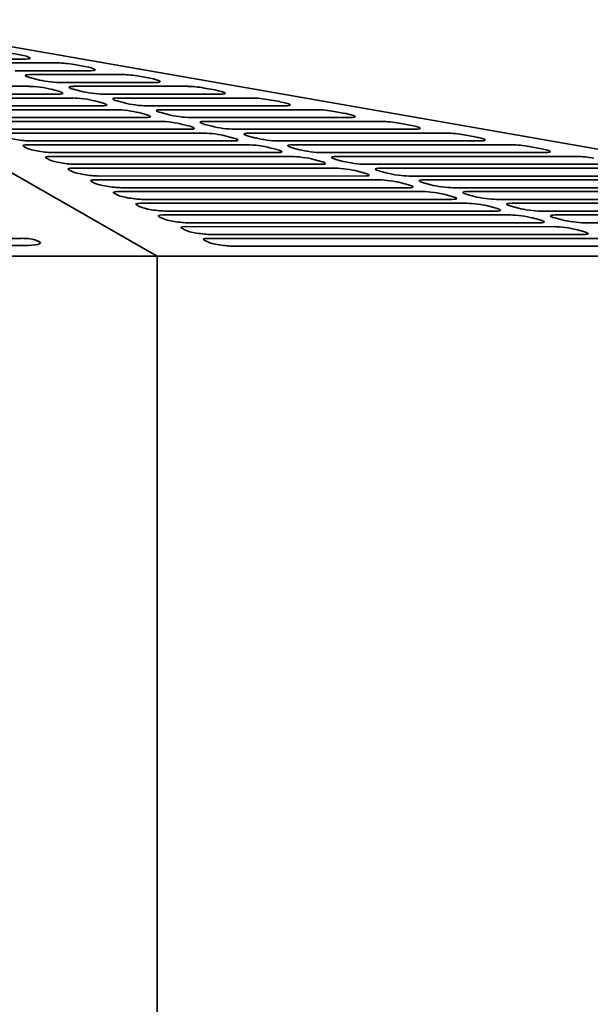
# Model space of a CAD drawing. Header units: millimetres. Extents: x 287 to 973, y 252 to 639.
# Tile 10 of 11: x 746 to 854, y 446 to 633. Entities that reach past the tile are written whole.
import ezdxf

# ---------------------------------------------------------------- set-up
doc = ezdxf.new("R2010")
doc.units = ezdxf.units.MM
doc.header["$LTSCALE"] = 3
doc.layers.add('Krawędzie widoczne(ISO)', color=7, linetype='Continuous', lineweight=35, true_color=0x262659)

msp = doc.modelspace()

# ---------------------------------------------------------------- linework, layer by layer
at = {"layer": 'Krawędzie widoczne(ISO)'}
for p, q in [((771.87, 588), (693.04, 633)), ((714.41, 633), (972.5, 588)), ((743.7, 626.67), (745.76, 626.3)), ((746.83, 625.51), (736.53, 625.51)), ((739.31, 624.76), (752.97, 624.76)), ((756.08, 624.45), (758.14, 624.07)), ((759.2, 623.28), (744.87, 623.28)), ((747.65, 622.54), (765.35, 622.54)), ((749, 621.61), (747.61, 621.98)), ((771.58, 621.05), (753.2, 621.05)), ((768.46, 622.22), (770.52, 621.85)), ((725.75, 620.31), (747.5, 620.31)), ((753.05, 618.82), (730.63, 618.83)), ((751.7, 619.75), (753.09, 619.38)), ((757.33, 619.38), (755.95, 619.75)), ((755.98, 620.31), (777.73, 620.31)), ((783.96, 618.82), (761.54, 618.82)), ((780.83, 619.99), (782.9, 619.62)), ((730.04, 618.08), (755.83, 618.08)), ((760.04, 617.53), (761.43, 617.15)), ((765.67, 617.15), (764.28, 617.53)), ((764.32, 618.08), (790.11, 618.08)), ((793.21, 617.76), (795.28, 617.39)), ((734.34, 615.86), (764.17, 615.86)), ((761.39, 616.6), (734.93, 616.6)), ((768.37, 615.3), (769.76, 614.93)), ((796.34, 616.6), (769.88, 616.6)), ((774.01, 614.93), (772.62, 615.3)), ((772.66, 615.85), (802.49, 615.85)), ((805.59, 615.54), (807.65, 615.16)), ((738.63, 613.63), (772.51, 613.63)), ((769.73, 614.37), (739.22, 614.37)), ((808.72, 614.37), (778.21, 614.37)), ((780.99, 613.63), (814.87, 613.63)), ((817.97, 613.31), (820.03, 612.94)), ((742.93, 611.4), (780.84, 611.4)), ((778.06, 612.14), (743.52, 612.14)), ((776.71, 613.07), (778.1, 612.7)), ((782.34, 612.7), (780.95, 613.07)), ((821.1, 612.14), (786.55, 612.14)), ((789.33, 611.4), (827.24, 611.4)), ((786.4, 609.92), (747.81, 609.92)), ((785.05, 610.84), (786.44, 610.47)), ((790.68, 610.47), (789.29, 610.84)), ((833.48, 609.91), (794.89, 609.92)), ((830.35, 611.08), (832.41, 610.71)), ((747.21, 608.49), (746.49, 608.86)), ((747.22, 609.17), (789.18, 609.17)), ((794.74, 607.69), (752.11, 607.69)), ((793.38, 608.62), (794.77, 608.25)), ((799.02, 608.24), (797.63, 608.62)), ((797.67, 609.17), (839.62, 609.17)), ((845.85, 607.69), (803.22, 607.69)), ((842.73, 608.85), (844.79, 608.48)), ((751.5, 606.26), (750.79, 606.63)), ((751.52, 606.95), (797.52, 606.95)), ((801.72, 606.39), (803.11, 606.02)), ((807.35, 606.02), (805.96, 606.39)), ((806, 606.95), (852, 606.94)), ((755.8, 604.03), (755.08, 604.4)), ((755.81, 604.72), (805.85, 604.72)), ((803.07, 605.46), (756.4, 605.46)), ((810.06, 604.16), (811.45, 603.79)), ((858.23, 605.46), (811.56, 605.46)), ((815.69, 603.79), (814.3, 604.16)), ((814.34, 604.72), (864.38, 604.72)), ((760.09, 601.81), (759.38, 602.18)), ((760.11, 602.49), (814.19, 602.49)), ((811.41, 603.23), (760.69, 603.24)), ((818.39, 601.93), (819.78, 601.56)), ((870.61, 603.23), (819.9, 603.23)), ((824.03, 601.56), (822.64, 601.93)), ((822.68, 602.49), (876.76, 602.49)), ((764.4, 600.27), (822.53, 600.26)), ((819.75, 601.01), (764.99, 601.01)), ((882.99, 601), (828.23, 601.01)), ((831.01, 600.26), (889.14, 600.26)), ((764.39, 599.58), (763.67, 599.95)), ((828.08, 598.78), (769.28, 598.78)), ((826.73, 599.71), (828.12, 599.34)), ((832.36, 599.34), (830.97, 599.71)), ((895.37, 598.78), (836.57, 598.78)), ((768.68, 597.35), (767.97, 597.72)), ((768.69, 598.04), (830.86, 598.04)), ((836.42, 596.55), (773.58, 596.55)), ((835.07, 597.48), (836.46, 597.11)), ((840.7, 597.11), (839.31, 597.48)), ((839.35, 598.04), (901.52, 598.03)), ((907.75, 596.55), (844.91, 596.55)), ((772.98, 595.12), (772.26, 595.49)), ((772.99, 595.81), (839.2, 595.81)), ((843.4, 595.25), (844.79, 594.88)), ((849.04, 594.88), (847.65, 595.25)), ((847.68, 595.81), (913.89, 595.81)), ((777.27, 592.9), (776.56, 593.27)), ((777.28, 593.59), (847.53, 593.58)), ((844.76, 594.32), (777.87, 594.33)), ((851.74, 593.03), (853.13, 592.65)), ((920.13, 594.32), (853.24, 594.32)), ((636.79, 591.36), (745.96, 591.36)), ((748.8, 591.02), (749.49, 590.67)), ((781.57, 590.67), (780.85, 591.04)), ((781.58, 591.36), (855.87, 591.35)), ((853.09, 592.1), (782.17, 592.1)), ((746.65, 589.99), (636.79, 589.99)), ((861.43, 589.87), (786.46, 589.87)), ((771.87, 588), (488.13, 588)), ((771.87, 379.6), (771.87, 588)), ((972.5, 588), (771.87, 588))]:
    msp.add_line(p, q, dxfattribs=at)
for centre, major_axis, ratio, start_param, end_param in [((744.74, 626.06), (2.97, -0.4), 0.131244, 5.506402, 7.52169), ((755.06, 624.21), (2.97, -0.4), 0.131244, 1.238505, 2.36481), ((749.73, 621.98), (-2.97, 0.4), 0.131244, 5.506402, 7.077199), ((757.12, 623.84), (2.97, -0.4), 0.131244, 5.506402, 7.52169), ((767.44, 621.98), (2.97, -0.4), 0.131244, 1.238505, 2.36481), ((751.12, 621.61), (-2.97, 0.4), 0.131244, 0.794013, 2.36481), ((769.5, 621.61), (2.97, -0.4), 0.131244, 5.506402, 7.52169), ((749.58, 619.75), (2.97, -0.4), 0.131244, 0.794013, 2.36481), ((750.97, 619.38), (2.97, -0.4), 0.131244, 5.506402, 7.077199), ((758.07, 619.75), (-2.97, 0.4), 0.131244, 5.506402, 7.077199), ((759.46, 619.38), (-2.97, 0.4), 0.131244, 0.794013, 2.36481), ((779.81, 619.75), (2.97, -0.4), 0.131244, 1.238505, 2.36481), ((781.88, 619.38), (2.97, -0.4), 0.131244, 5.506402, 7.52169), ((757.92, 617.53), (2.97, -0.4), 0.131244, 0.794013, 2.36481), ((759.31, 617.15), (2.97, -0.4), 0.131244, 5.506402, 7.077199), ((766.4, 617.53), (-2.97, 0.4), 0.131244, 5.506402, 7.077199), ((767.79, 617.15), (-2.97, 0.4), 0.131244, 0.794013, 2.36481), ((792.19, 617.52), (2.97, -0.4), 0.131244, 1.238505, 2.36481), ((794.26, 617.15), (2.97, -0.4), 0.131244, 5.506402, 7.52169), ((766.25, 615.3), (2.97, -0.4), 0.131244, 0.794013, 2.36481), ((774.74, 615.3), (-2.97, 0.4), 0.131244, 5.506402, 7.077199), ((804.57, 615.3), (2.97, -0.4), 0.131244, 1.238505, 2.36481), ((806.63, 614.93), (2.97, -0.4), 0.131244, 5.506402, 7.52169), ((767.64, 614.93), (2.97, -0.4), 0.131244, 5.506402, 7.077199), ((774.59, 613.07), (2.97, -0.4), 0.131244, 0.794013, 2.36481), ((776.13, 614.93), (-2.97, 0.4), 0.131244, 0.794013, 2.36481), ((783.08, 613.07), (-2.97, 0.4), 0.131244, 5.506402, 7.077199), ((816.95, 613.07), (2.97, -0.4), 0.131244, 1.238505, 2.36481), ((775.98, 612.7), (2.97, -0.4), 0.131244, 5.506402, 7.077199), ((782.93, 610.84), (2.97, -0.4), 0.131244, 0.794013, 2.36481), ((784.47, 612.7), (-2.97, 0.4), 0.131244, 0.794013, 2.36481), ((791.41, 610.84), (-2.97, 0.4), 0.131244, 5.506402, 7.077199), ((819.01, 612.7), (2.97, -0.4), 0.131244, 5.506402, 7.52169), ((829.33, 610.84), (2.97, -0.4), 0.131244, 1.238505, 2.36481), ((745.73, 610.47), (-2.97, 0.4), 0.131244, 0.349522, 2.36481), ((784.32, 610.47), (2.97, -0.4), 0.131244, 5.506402, 7.077199), ((792.8, 610.47), (-2.97, 0.4), 0.131244, 0.794013, 2.36481), ((831.39, 610.47), (2.97, -0.4), 0.131244, 5.506402, 7.52169), ((749.31, 608.62), (-2.97, 0.4), 0.131244, 5.506402, 6.632707), ((750.02, 608.25), (-2.97, 0.4), 0.131244, 0.349522, 2.36481), ((791.26, 608.62), (2.97, -0.4), 0.131244, 0.794013, 2.36481), ((792.65, 608.25), (2.97, -0.4), 0.131244, 5.506402, 7.077199), ((799.75, 608.62), (-2.97, 0.4), 0.131244, 5.506402, 7.077199), ((801.14, 608.24), (-2.97, 0.4), 0.131244, 0.794013, 2.36481), ((841.71, 608.61), (2.97, -0.4), 0.131244, 1.238505, 2.36481), ((843.77, 608.24), (2.97, -0.4), 0.131244, 5.506402, 7.52169), ((753.6, 606.39), (-2.97, 0.4), 0.131244, 5.506402, 6.632707), ((754.32, 606.02), (-2.97, 0.4), 0.131244, 0.349522, 2.36481), ((799.6, 606.39), (2.97, -0.4), 0.131244, 0.794013, 2.36481), ((800.99, 606.02), (2.97, -0.4), 0.131244, 5.506402, 7.077199), ((808.09, 606.39), (-2.97, 0.4), 0.131244, 5.506402, 7.077199), ((809.48, 606.02), (-2.97, 0.4), 0.131244, 0.794013, 2.36481), ((854.09, 606.39), (2.97, -0.4), 0.131244, 1.238505, 2.36481), ((757.89, 604.16), (-2.97, 0.4), 0.131244, 5.506402, 6.632707), ((758.61, 603.79), (-2.97, 0.4), 0.131244, 0.349522, 2.36481), ((807.94, 604.16), (2.97, -0.4), 0.131244, 0.794013, 2.36481), ((809.33, 603.79), (2.97, -0.4), 0.131244, 5.506402, 7.077199), ((816.42, 604.16), (-2.97, 0.4), 0.131244, 5.506402, 7.077199), ((817.81, 603.79), (-2.97, 0.4), 0.131244, 0.794013, 2.36481), ((762.19, 601.94), (-2.97, 0.4), 0.131244, 5.506402, 6.632707), ((816.27, 601.93), (2.97, -0.4), 0.131244, 0.794013, 2.36481), ((824.76, 601.93), (-2.97, 0.4), 0.131244, 5.506402, 7.077199), ((762.91, 601.57), (-2.97, 0.4), 0.131244, 0.349522, 2.36481), ((766.48, 599.71), (-2.97, 0.4), 0.131244, 5.506402, 6.632707), ((817.66, 601.56), (2.97, -0.4), 0.131244, 5.506402, 7.077199), ((824.61, 599.71), (2.97, -0.4), 0.131244, 0.794013, 2.36481), ((826.15, 601.56), (-2.97, 0.4), 0.131244, 0.794013, 2.36481), ((833.1, 599.71), (-2.97, 0.4), 0.131244, 5.506402, 7.077199), ((767.2, 599.34), (-2.97, 0.4), 0.131244, 0.349522, 2.36481), ((826, 599.34), (2.97, -0.4), 0.131244, 5.506402, 7.077199), ((834.49, 599.34), (-2.97, 0.4), 0.131244, 0.794013, 2.36481), ((770.78, 597.48), (-2.97, 0.4), 0.131244, 5.506402, 6.632707), ((771.49, 597.11), (-2.97, 0.4), 0.131244, 0.349522, 2.36481), ((832.95, 597.48), (2.97, -0.4), 0.131244, 0.794013, 2.36481), ((834.34, 597.11), (2.97, -0.4), 0.131244, 5.506402, 7.077199), ((841.43, 597.48), (-2.97, 0.4), 0.131244, 5.506402, 7.077199), ((842.82, 597.11), (-2.97, 0.4), 0.131244, 0.794013, 2.36481), ((775.07, 595.26), (-2.97, 0.4), 0.131244, 5.506402, 6.632707), ((775.79, 594.88), (-2.97, 0.4), 0.131244, 0.349522, 2.36481), ((841.28, 595.25), (2.97, -0.4), 0.131244, 0.794013, 2.36481), ((842.67, 594.88), (2.97, -0.4), 0.131244, 5.506402, 7.077199), ((849.77, 595.25), (-2.97, 0.4), 0.131244, 5.506402, 7.077199), ((851.16, 594.88), (-2.97, 0.4), 0.131244, 0.794013, 2.36481), ((779.37, 593.03), (-2.97, 0.4), 0.131244, 5.506402, 6.632707), ((780.08, 592.66), (-2.97, 0.4), 0.131244, 0.349522, 2.36481), ((849.62, 593.03), (2.97, -0.4), 0.131244, 0.794013, 2.36481), ((851.01, 592.65), (2.97, -0.4), 0.131244, 5.506402, 7.077199), ((745.96, 590.85), (3, 0), 0.171768, 0.330338, 1.570796), ((746.65, 590.51), (3, 0), 0.171768, 4.712389, 6.613523), ((783.66, 590.8), (-2.97, 0.4), 0.131244, 5.506402, 6.632707), ((784.38, 590.43), (-2.97, 0.4), 0.131244, 0.349522, 2.36481)]:
    msp.add_ellipse(centre, major_axis=major_axis, ratio=ratio, start_param=start_param, end_param=end_param, dxfattribs=at)

doc.saveas('drawing.dxf')
